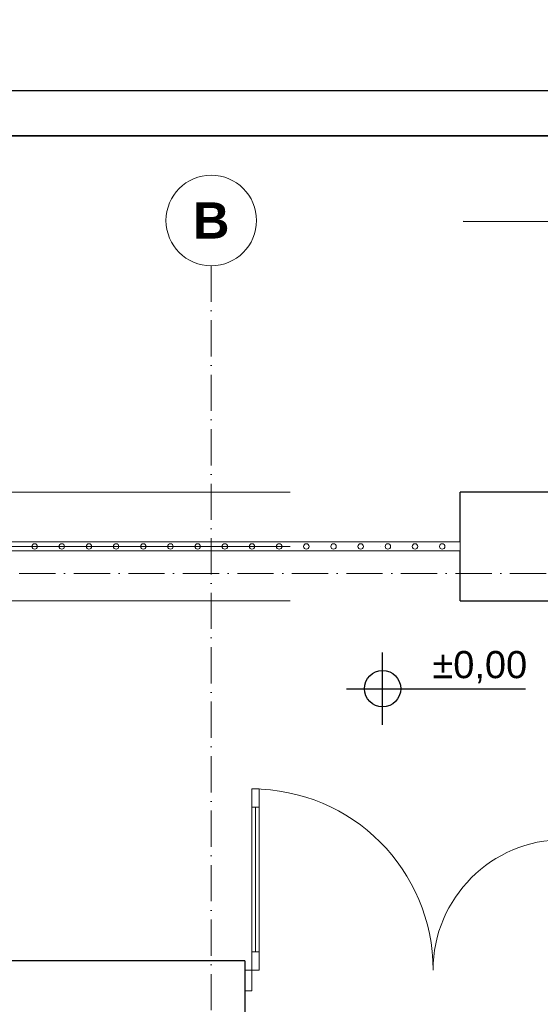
# Model space of a CAD drawing. Header units: millimetres. Extents: x 1700 to 4670, y 990 to 3874.
# Tile 89 of 110: x 2453 to 2740, y 2596 to 3140. Entities that reach past the tile are written whole.
import ezdxf
from ezdxf.enums import TextEntityAlignment as Align

# ---------------------------------------------------------------- set-up
doc = ezdxf.new("R2010")
doc.units = ezdxf.units.MM
for name, pattern in [('Kropki i Kreski', [300, 200, -50, 0, -50]), ('Przerywana długa', [780, 500, -280]), ('Wipeout_Contour', [1000, 0, -1000])]:
    doc.linetypes.add(name, pattern=pattern)
doc.layers.get('0').update_dxf_attribs({"lineweight": 0})
for name, color, linetype, lineweight in [('CP_FRAME', 7, 'Continuous', 35), ('Nowe_260-A Balustrady_Nr_pióra__91', 7, 'Continuous', 13), ('Nowe_299-A Wymiary Opisy_Nr_pióra__25', 7, 'Continuous', 25), ('Nowe_299-A Wymiary Opisy_Nr_pióra__46', 7, 'Continuous', 15), ('Nowe_410-K Osie_Nr_pióra__18', 9, 'Continuous', 13), ('Nowe_420-K Ściany_Nr_pióra__27', 7, 'Continuous', 25), ('Nowe_450-K Belki_Nr_pióra__69', 7, 'Continuous', 13), ('Nowe_450-K Belki_Nr_pióra__90', 7, 'Continuous', 13), ('Nowe_820-G Rysunki Obrazki_Nr_pióra__85', 7, 'Continuous', 13), ('Nowe_Drzwi Archicad_Nr_pióra__23', 7, 'Continuous', 15), ('Nowe_Drzwi Archicad_Nr_pióra__27', 7, 'Continuous', 25), ('Nowe_Drzwi Archicad_Nr_pióra__3', 7, 'Continuous', 13)]:
    doc.layers.add(name, color=color, linetype=linetype, lineweight=lineweight)
for name, color, linetype in [('CP_LINENORM', 253, 'Continuous'), ('Nowe_260-A Balustrady', 7, 'Continuous'), ('Nowe_299-A Wymiary Opisy', 7, 'Continuous'), ('Nowe_420-K Ściany', 7, 'Continuous'), ('Nowe_Drzwi Archicad', 7, 'Continuous')]:
    doc.layers.add(name, color=color, linetype=linetype)
doc.styles.add('STYL_AUTOMATYCZNY_2', font='arialbd.ttf')
doc.styles.add('STYL_AUTOMATYCZNY_3', font='txt')
doc.dimstyles.new('STYL_AUTOMATYCZNY__4', dxfattribs={"dimtxt": 0.18, "dimasz": 182.4, "dimexe": 0.18, "dimexo": 0.0625, "dimgap": 0, "dimtad": 0, "dimtih": 1, "dimtoh": 1, "dimdec": 4, "dimzin": 0, "dimdsep": 46, "dimtxsty": 'Standard', "dimcen": 0.09, "dimadec": 0, "dimazin": 0, "dimtfac": 1, "dimtdec": 4, "dimtmove": 0, "dimatfit": 3, "dimldrblk": 'ARROWHEAD_5', "dimfxl": 1, "dimtolj": 1, "dimtzin": 0, "dimarcsym": 0})

# ---------------------------------------------------------------- blocks, each defined once
blk = doc.blocks.new('Koty wysokościowe_1_1', base_point=(6241.3, -485.8))
at = {"layer": 'Nowe_299-A Wymiary Opisy_Nr_pióra__25', "color": 7, "linetype": 'Continuous', "lineweight": 25}
for p, q in [((6241.3, -685.8), (6241.3, -285.8)), ((6041.3, -485.8), (7029.6, -485.8))]:
    blk.add_line(p, q, dxfattribs=at)
blk.add_circle((6241.3, -485.8), 100, dxfattribs=at)
at = {"layer": 'Nowe_299-A Wymiary Opisy_Nr_pióra__46', "color": 7, "lineweight": 15, "insert": (6516.3, -455.8), "char_height": 150, "attachment_point": 7, "style": 'STYL_AUTOMATYCZNY_3'}
blk.add_mtext('\\A1;{\\pql;\\fArial|b0|i0|c238|p0;\\W1.000000;±0,00}', dxfattribs=at)
blk = doc.blocks.new('ARROWHEAD_5')
at = {"linetype": 'Continuous', "lineweight": 0}
blk.add_hatch(color=0, dxfattribs=at).paths.add_polyline_path([(-1, 0.2679), (0, 0), (-1, -0.2679)])
at = {"color": 0, "linetype": 'Continuous', "lineweight": 0}
blk.add_line((0, 0), (-1, 0), dxfattribs=at)
blk = doc.blocks.new('A2_POZIOM')
at = {"linetype": 'Continuous'}
blk.add_lwpolyline([(-569, 0), (0, 0), (0, 410), (-569, 410)], close=True, dxfattribs=at)
at = {"layer": 'CP_LINENORM', "linetype": 'Continuous'}
blk.add_lwpolyline([(-589, -5), (5, -5), (5, 415), (-589, 415)], close=True, dxfattribs=at)

msp = doc.modelspace()

# ---------------------------------------------------------------- linework, layer by layer
at = {"layer": 'Nowe_410-K Osie_Nr_pióra__18', "color": 9, "linetype": 'Continuous', "lineweight": 13}
msp.add_circle((2558.29, 3029.46), 25, dxfattribs=at)
at = {"layer": 'Nowe_Drzwi Archicad', "color": 252, "linetype": 'Wipeout_Contour', "lineweight": 0, "ltscale": 22585.707082}
for p, q in [((2580.79, 2715.41), (2580.79, 2705.41)), ((2584.79, 2715.41), (2580.79, 2715.41)), ((2584.79, 2705.41), (2584.79, 2715.41)), ((2580.79, 2705.41), (2584.79, 2705.41))]:
    msp.add_line(p, q, dxfattribs=at)
at = {"layer": 'Nowe_Drzwi Archicad', "color": 252, "linetype": 'Wipeout_Contour', "lineweight": 0, "ltscale": 23013.439422}
for p, q in [((2580.79, 2705.41), (2580.79, 2625.41)), ((2582.79, 2705.41), (2580.79, 2705.41)), ((2582.79, 2625.41), (2582.79, 2705.41)), ((2580.79, 2625.41), (2582.79, 2625.41))]:
    msp.add_line(p, q, dxfattribs=at)
at = {"layer": 'Nowe_Drzwi Archicad', "color": 252, "linetype": 'Wipeout_Contour', "lineweight": 0, "ltscale": 23090.370466}
for p, q in [((2582.79, 2705.41), (2582.79, 2625.41)), ((2584.79, 2705.41), (2582.79, 2705.41)), ((2584.79, 2625.41), (2584.79, 2705.41)), ((2582.79, 2625.41), (2584.79, 2625.41))]:
    msp.add_line(p, q, dxfattribs=at)
at = {"layer": 'Nowe_Drzwi Archicad', "color": 252, "linetype": 'Wipeout_Contour', "lineweight": 0, "ltscale": 23547.053336}
msp.add_line((2584.79, 2625.41), (2580.79, 2625.41), dxfattribs=at)
at = {"layer": 'Nowe_Drzwi Archicad_Nr_pióra__3', "color": 252, "linetype": 'Continuous', "lineweight": 13}
for p, q in [((2580.79, 2715.41), (2580.79, 2705.41)), ((2584.79, 2715.41), (2580.79, 2715.41)), ((2584.79, 2705.41), (2584.79, 2715.41)), ((2580.79, 2705.41), (2584.79, 2705.41)), ((2582.79, 2705.41), (2582.79, 2625.41)), ((2584.79, 2625.41), (2580.79, 2625.41))]:
    msp.add_line(p, q, dxfattribs=at)
at = {"layer": 'Nowe_Drzwi Archicad_Nr_pióra__3', "color": 252, "linetype": 'Continuous', "lineweight": 13, "flags": 128}
for points in [[(2580.79, 2705.41), (2580.79, 2625.41), (2582.79, 2625.41), (2582.79, 2705.41)], [(2582.79, 2705.41), (2582.79, 2625.41), (2584.79, 2625.41), (2584.79, 2705.41)]]:
    msp.add_lwpolyline(points, close=True, dxfattribs=at)

# ---------------------------------------------------------------- block references
at = {"layer": 'Nowe_299-A Wymiary Opisy', "color": 252, "lineweight": 25, "xscale": 0.1, "yscale": 0.1, "zscale": 0.1}
msp.add_blockref('Koty wysokościowe_1_1', (2652.92, 2770.83), dxfattribs=at)

# ---------------------------------------------------------------- texts
at = {"layer": 'Nowe_410-K Osie_Nr_pióra__18', "color": 9, "lineweight": 13, "style": 'STYL_AUTOMATYCZNY_2'}
msp.add_attdef('B', text='B', height=20, dxfattribs=at).set_placement((2558.29, 3039.46), align=Align.TOP_CENTER)

# ---------------------------------------------------------------- leaders
at = {"layer": 'Nowe_820-G Rysunki Obrazki_Nr_pióra__85', "color": 252, "linetype": 'Continuous', "lineweight": 13}
msp.add_leader([(2797.29, 2957.97), (2797.29, 3028.62), (2697.29, 3028.91)], dimstyle='STYL_AUTOMATYCZNY__4', dxfattribs=at)

# ---------------------------------------------------------------- wipeouts: each hides what was drawn before it
at = {"color": 252, "linetype": 'Wipeout_Contour', "lineweight": 0, "ltscale": 27871.744322}
msp.add_wipeout([(2752.79, 2879.41), (2695.79, 2879.41), (2695.79, 2819.41), (2752.79, 2819.41)], dxfattribs=at).dxf.layer = 'Nowe_420-K Ściany'
at = {"color": 252, "linetype": 'Wipeout_Contour', "lineweight": 0, "ltscale": 21271.427}
msp.add_wipeout([(2437.79, 2620.41), (2437.79, 2561.41), (2576.79, 2561.41), (2576.79, 2620.41)], dxfattribs=at).dxf.layer = 'Nowe_420-K Ściany'

# ---------------------------------------------------------------- next in the draw order: linework, layer by layer
at = {"layer": 'Nowe_410-K Osie_Nr_pióra__18', "color": 9, "linetype": 'Kropki i Kreski', "lineweight": 13, "ltscale": 0.1}
msp.add_line((1910.53, 2834.41), (4644.85, 2834.41), dxfattribs=at)
at = {"layer": 'Nowe_420-K Ściany_Nr_pióra__27', "color": 252, "linetype": 'Continuous', "lineweight": 25, "flags": 128}
for points in [[(2811.79, 2879.41), (2695.79, 2879.41)], [(2695.79, 2819.41), (2695.79, 2879.41)], [(2695.79, 2819.41), (2752.79, 2819.41)]]:
    msp.add_lwpolyline(points, dxfattribs=at)
at = {"layer": 'Nowe_450-K Belki_Nr_pióra__90', "color": 252, "linetype": 'Przerywana długa', "lineweight": 13}
for p, q in [((2101.79, 2879.41), (2695.79, 2879.41)), ((2101.79, 2819.41), (2695.79, 2819.41))]:
    msp.add_line(p, q, dxfattribs=at)

# ---------------------------------------------------------------- next in the draw order: wipeouts: each hides what was drawn before it
at = {"color": 252, "linetype": 'Wipeout_Contour', "lineweight": 0, "ltscale": 27157.951156}
msp.add_wipeout([(2576.79, 2620.41), (2576.79, 2561.41), (2756.79, 2561.41), (2756.79, 2620.41)], dxfattribs=at).dxf.layer = 'Nowe_420-K Ściany'

# ---------------------------------------------------------------- next in the draw order: linework, layer by layer
at = {"layer": 'Nowe_420-K Ściany_Nr_pióra__27', "color": 252, "linetype": 'Continuous', "lineweight": 25}
for p, q in [((2576.79, 2620.41), (2576.79, 2615.41)), ((2576.79, 2615.41), (2576.79, 2603.91)), ((2576.79, 2603.91), (2576.79, 2561.41))]:
    msp.add_line(p, q, dxfattribs=at)
at = {"layer": 'Nowe_420-K Ściany_Nr_pióra__27', "color": 252, "linetype": 'Continuous', "lineweight": 25, "flags": 128}
msp.add_lwpolyline([(2576.79, 2620.41), (2437.79, 2620.41)], dxfattribs=at)
at = {"layer": 'Nowe_Drzwi Archicad', "color": 252, "linetype": 'Wipeout_Contour', "lineweight": 0, "ltscale": 23547.053336}
for p, q in [((2580.79, 2625.41), (2580.79, 2615.41)), ((2584.79, 2615.41), (2584.79, 2625.41)), ((2580.79, 2615.41), (2584.79, 2615.41))]:
    msp.add_line(p, q, dxfattribs=at)
at = {"layer": 'Nowe_Drzwi Archicad', "color": 252, "linetype": 'Wipeout_Contour', "lineweight": 0, "ltscale": 23546.539307}
for p, q in [((2580.79, 2615.41), (2576.79, 2615.41)), ((2576.79, 2615.41), (2576.79, 2603.91)), ((2580.79, 2603.91), (2580.79, 2615.41)), ((2576.79, 2603.91), (2580.79, 2603.91))]:
    msp.add_line(p, q, dxfattribs=at)
at = {"layer": 'Nowe_Drzwi Archicad_Nr_pióra__23', "color": 252, "linetype": 'Continuous', "lineweight": 15}
for p, q in [((2576.79, 2603.91), (2576.79, 2615.41)), ((2576.79, 2615.41), (2580.79, 2615.41)), ((2580.79, 2615.41), (2580.79, 2603.91)), ((2580.79, 2603.91), (2576.79, 2603.91))]:
    msp.add_line(p, q, dxfattribs=at)
at = {"layer": 'Nowe_Drzwi Archicad_Nr_pióra__27', "color": 252, "linetype": 'Continuous', "lineweight": 25}
for p, q in [((2576.79, 2620.41), (2576.79, 2615.41)), ((2576.79, 2615.41), (2576.79, 2603.91)), ((2576.79, 2615.41), (2576.79, 2603.91)), ((2576.79, 2603.91), (2576.79, 2561.41))]:
    msp.add_line(p, q, dxfattribs=at)
at = {"layer": 'Nowe_Drzwi Archicad_Nr_pióra__3', "color": 252, "linetype": 'Continuous', "lineweight": 13}
for p, q in [((2580.79, 2625.41), (2580.79, 2615.41)), ((2584.79, 2615.41), (2584.79, 2625.41)), ((2580.79, 2615.41), (2584.79, 2615.41))]:
    msp.add_line(p, q, dxfattribs=at)
for centre, radius, start, end in [((2580.79, 2615.41), 100, 0, 90), ((2752.79, 2615.41), 72, 90, 180)]:
    msp.add_arc(centre, radius, start, end, dxfattribs=at)

# ---------------------------------------------------------------- next in the draw order: wipeouts: each hides what was drawn before it
at = {"color": 252, "linetype": 'Wipeout_Contour', "lineweight": 0, "ltscale": 21715.256137}
msp.add_wipeout([(2445.79, 2851.91), (2445.79, 2846.91), (2695.79, 2846.91), (2695.79, 2851.91)], dxfattribs=at).dxf.layer = 'Nowe_260-A Balustrady'

# ---------------------------------------------------------------- next in the draw order: linework, layer by layer
at = {"layer": 'Nowe_260-A Balustrady_Nr_pióra__91', "color": 252, "linetype": 'Continuous', "lineweight": 13, "flags": 128}
msp.add_lwpolyline([(2445.79, 2851.91), (2445.79, 2846.91), (2695.79, 2846.91), (2695.79, 2851.91)], close=True, dxfattribs=at)
at = {"layer": 'Nowe_410-K Osie_Nr_pióra__18', "color": 9, "linetype": 'Kropki i Kreski', "lineweight": 13, "ltscale": 0.1}
msp.add_line((2558.29, 3004.46), (2558.29, 1094.35), dxfattribs=at)
at = {"layer": 'Nowe_450-K Belki_Nr_pióra__90', "color": 252, "linetype": 'Przerywana długa', "lineweight": 13}
msp.add_line((2695.79, 2819.41), (2695.79, 2879.41), dxfattribs=at)

# ---------------------------------------------------------------- next in the draw order: wipeouts: each hides what was drawn before it
at = {"color": 252, "linetype": 'Wipeout_Contour', "lineweight": 0, "ltscale": 51965.068291}
msp.add_wipeout([(2460.79, 2847.91), (2460.79, 2847.91), (2461.85, 2848.35), (2462.29, 2849.41), (2461.85, 2850.47), (2460.79, 2850.91), (2460.79, 2850.91), (2460.79, 2850.91), (2459.73, 2850.47), (2459.29, 2849.41), (2459.73, 2848.35)], dxfattribs=at).dxf.layer = 'Nowe_260-A Balustrady'
at = {"color": 252, "linetype": 'Wipeout_Contour', "lineweight": 0, "ltscale": 53760.881027}
msp.add_wipeout([(2475.79, 2847.91), (2475.79, 2847.91), (2476.85, 2848.35), (2477.29, 2849.41), (2476.85, 2850.47), (2475.79, 2850.91), (2475.79, 2850.91), (2475.79, 2850.91), (2474.73, 2850.47), (2474.29, 2849.41), (2474.73, 2848.35)], dxfattribs=at).dxf.layer = 'Nowe_260-A Balustrady'
at = {"color": 252, "linetype": 'Wipeout_Contour', "lineweight": 0, "ltscale": 55556.964771}
msp.add_wipeout([(2490.79, 2847.91), (2490.79, 2847.91), (2491.85, 2848.35), (2492.29, 2849.41), (2491.85, 2850.47), (2490.79, 2850.91), (2490.79, 2850.91), (2490.79, 2850.91), (2489.73, 2850.47), (2489.29, 2849.41), (2489.73, 2848.35)], dxfattribs=at).dxf.layer = 'Nowe_260-A Balustrady'
at = {"color": 252, "linetype": 'Wipeout_Contour', "lineweight": 0, "ltscale": 57353.294063}
msp.add_wipeout([(2505.79, 2847.91), (2505.79, 2847.91), (2506.85, 2848.35), (2507.29, 2849.41), (2506.85, 2850.47), (2505.79, 2850.91), (2505.79, 2850.91), (2505.79, 2850.91), (2504.73, 2850.47), (2504.29, 2849.41), (2504.73, 2848.35)], dxfattribs=at).dxf.layer = 'Nowe_260-A Balustrady'
at = {"color": 252, "linetype": 'Wipeout_Contour', "lineweight": 0, "ltscale": 59149.846532}
msp.add_wipeout([(2520.79, 2847.91), (2520.79, 2847.91), (2521.85, 2848.35), (2522.29, 2849.41), (2521.85, 2850.47), (2520.79, 2850.91), (2520.79, 2850.91), (2520.79, 2850.91), (2519.73, 2850.47), (2519.29, 2849.41), (2519.73, 2848.35)], dxfattribs=at).dxf.layer = 'Nowe_260-A Balustrady'
at = {"color": 252, "linetype": 'Wipeout_Contour', "lineweight": 0, "ltscale": 60946.602443}
msp.add_wipeout([(2535.79, 2847.91), (2535.79, 2847.91), (2536.85, 2848.35), (2537.29, 2849.41), (2536.85, 2850.47), (2535.79, 2850.91), (2535.79, 2850.91), (2535.79, 2850.91), (2534.73, 2850.47), (2534.29, 2849.41), (2534.73, 2848.35)], dxfattribs=at).dxf.layer = 'Nowe_260-A Balustrady'
at = {"color": 252, "linetype": 'Wipeout_Contour', "lineweight": 0, "ltscale": 62743.544317}
msp.add_wipeout([(2550.79, 2847.91), (2550.79, 2847.91), (2551.85, 2848.35), (2552.29, 2849.41), (2551.85, 2850.47), (2550.79, 2850.91), (2550.79, 2850.91), (2550.79, 2850.91), (2549.73, 2850.47), (2549.29, 2849.41), (2549.73, 2848.35)], dxfattribs=at).dxf.layer = 'Nowe_260-A Balustrady'
at = {"color": 252, "linetype": 'Wipeout_Contour', "lineweight": 0, "ltscale": 64540.656623}
msp.add_wipeout([(2565.79, 2847.91), (2565.79, 2847.91), (2566.85, 2848.35), (2567.29, 2849.41), (2566.85, 2850.47), (2565.79, 2850.91), (2565.79, 2850.91), (2565.79, 2850.91), (2564.73, 2850.47), (2564.29, 2849.41), (2564.73, 2848.35)], dxfattribs=at).dxf.layer = 'Nowe_260-A Balustrady'
at = {"color": 252, "linetype": 'Wipeout_Contour', "lineweight": 0, "ltscale": 66337.92551}
msp.add_wipeout([(2580.79, 2847.91), (2580.79, 2847.91), (2581.85, 2848.35), (2582.29, 2849.41), (2581.85, 2850.47), (2580.79, 2850.91), (2580.79, 2850.91), (2580.79, 2850.91), (2579.73, 2850.47), (2579.29, 2849.41), (2579.73, 2848.35)], dxfattribs=at).dxf.layer = 'Nowe_260-A Balustrady'
at = {"color": 252, "linetype": 'Wipeout_Contour', "lineweight": 0, "ltscale": 68135.338587}
msp.add_wipeout([(2595.79, 2847.91), (2595.79, 2847.91), (2596.85, 2848.35), (2597.29, 2849.41), (2596.85, 2850.47), (2595.79, 2850.91), (2595.79, 2850.91), (2595.79, 2850.91), (2594.73, 2850.47), (2594.29, 2849.41), (2594.73, 2848.35)], dxfattribs=at).dxf.layer = 'Nowe_260-A Balustrady'
at = {"color": 252, "linetype": 'Wipeout_Contour', "lineweight": 0, "ltscale": 69932.884736}
msp.add_wipeout([(2610.79, 2847.91), (2610.79, 2847.91), (2611.85, 2848.35), (2612.29, 2849.41), (2611.85, 2850.47), (2610.79, 2850.91), (2610.79, 2850.91), (2610.79, 2850.91), (2609.73, 2850.47), (2609.29, 2849.41), (2609.73, 2848.35)], dxfattribs=at).dxf.layer = 'Nowe_260-A Balustrady'
at = {"color": 252, "linetype": 'Wipeout_Contour', "lineweight": 0, "ltscale": 71730.553953}
msp.add_wipeout([(2625.79, 2847.91), (2625.79, 2847.91), (2626.85, 2848.35), (2627.29, 2849.41), (2626.85, 2850.47), (2625.79, 2850.91), (2625.79, 2850.91), (2625.79, 2850.91), (2624.73, 2850.47), (2624.29, 2849.41), (2624.73, 2848.35)], dxfattribs=at).dxf.layer = 'Nowe_260-A Balustrady'
at = {"color": 252, "linetype": 'Wipeout_Contour', "lineweight": 0, "ltscale": 73528.337213}
msp.add_wipeout([(2640.79, 2847.91), (2640.79, 2847.91), (2641.85, 2848.35), (2642.29, 2849.41), (2641.85, 2850.47), (2640.79, 2850.91), (2640.79, 2850.91), (2640.79, 2850.91), (2639.73, 2850.47), (2639.29, 2849.41), (2639.73, 2848.35)], dxfattribs=at).dxf.layer = 'Nowe_260-A Balustrady'
at = {"color": 252, "linetype": 'Wipeout_Contour', "lineweight": 0, "ltscale": 75326.226348}
msp.add_wipeout([(2655.79, 2847.91), (2655.79, 2847.91), (2656.85, 2848.35), (2657.29, 2849.41), (2656.85, 2850.47), (2655.79, 2850.91), (2655.79, 2850.91), (2655.79, 2850.91), (2654.73, 2850.47), (2654.29, 2849.41), (2654.73, 2848.35)], dxfattribs=at).dxf.layer = 'Nowe_260-A Balustrady'
at = {"color": 252, "linetype": 'Wipeout_Contour', "lineweight": 0, "ltscale": 77124.213956}
msp.add_wipeout([(2670.79, 2847.91), (2670.79, 2847.91), (2671.85, 2848.35), (2672.29, 2849.41), (2671.85, 2850.47), (2670.79, 2850.91), (2670.79, 2850.91), (2670.79, 2850.91), (2669.73, 2850.47), (2669.29, 2849.41), (2669.73, 2848.35)], dxfattribs=at).dxf.layer = 'Nowe_260-A Balustrady'
at = {"color": 252, "linetype": 'Wipeout_Contour', "lineweight": 0, "ltscale": 78922.293306}
msp.add_wipeout([(2685.79, 2847.91), (2685.79, 2847.91), (2686.85, 2848.35), (2687.29, 2849.41), (2686.85, 2850.47), (2685.79, 2850.91), (2685.79, 2850.91), (2685.79, 2850.91), (2684.73, 2850.47), (2684.29, 2849.41), (2684.73, 2848.35)], dxfattribs=at).dxf.layer = 'Nowe_260-A Balustrady'

# ---------------------------------------------------------------- next in the draw order: linework, layer by layer
at = {"layer": 'Nowe_260-A Balustrady_Nr_pióra__91', "color": 252, "linetype": 'Continuous', "lineweight": 13, "flags": 128}
for points in [[(2460.79, 2847.91, 1), (2460.79, 2850.91, 1)], [(2475.79, 2847.91, 1), (2475.79, 2850.91, 1)], [(2490.79, 2847.91, 1), (2490.79, 2850.91, 1)], [(2505.79, 2847.91, 1), (2505.79, 2850.91, 1)], [(2520.79, 2847.91, 1), (2520.79, 2850.91, 1)], [(2535.79, 2847.91, 1), (2535.79, 2850.91, 1)], [(2550.79, 2847.91, 1), (2550.79, 2850.91, 1)], [(2565.79, 2847.91, 1), (2565.79, 2850.91, 1)], [(2580.79, 2847.91, 1), (2580.79, 2850.91, 1)], [(2595.79, 2847.91, 1), (2595.79, 2850.91, 1)], [(2610.79, 2847.91, 1), (2610.79, 2850.91, 1)], [(2625.79, 2847.91, 1), (2625.79, 2850.91, 1)], [(2640.79, 2847.91, 1), (2640.79, 2850.91, 1)], [(2655.79, 2847.91, 1), (2655.79, 2850.91, 1)], [(2670.79, 2847.91, 1), (2670.79, 2850.91, 1)], [(2685.79, 2847.91, 1), (2685.79, 2850.91, 1)]]:
    msp.add_lwpolyline(points, format="xyb", close=True, dxfattribs=at)
at = {"layer": 'Nowe_450-K Belki_Nr_pióra__69', "color": 252, "linetype": 'Kropki i Kreski', "lineweight": 13}
msp.add_line((2101.79, 2849.41), (2695.79, 2849.41), dxfattribs=at)

# ---------------------------------------------------------------- next in the draw order: block references
at = {"layer": 'CP_FRAME', "xscale": 5, "yscale": 5}
msp.add_blockref('A2_POZIOM', (4644.85, 1026.13), dxfattribs=at)

doc.saveas('drawing.dxf')
